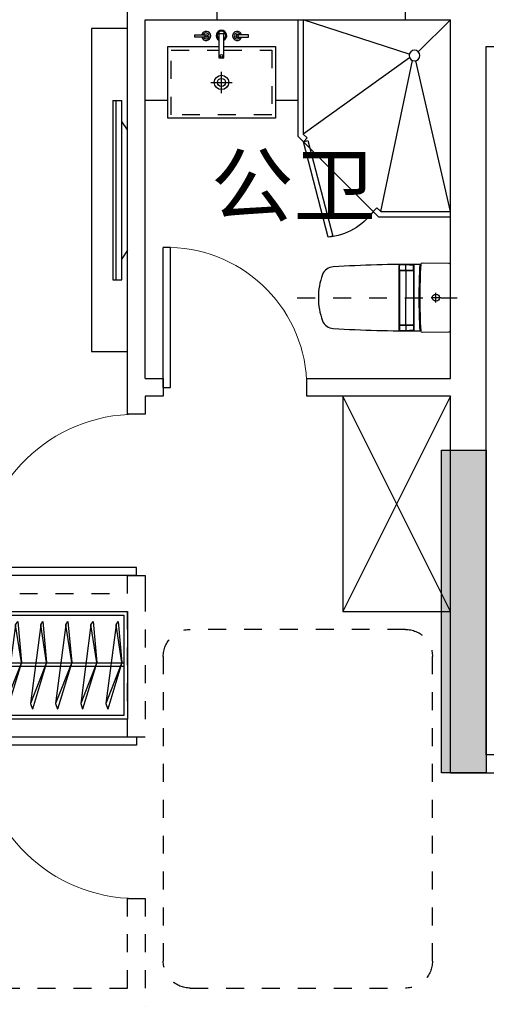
# Model space of a CAD drawing. Header units: millimetres. Extents: x 296296 to 297283, y 219875 to 220035.
# Tile 201 of 256: x 297097.44 to 297100.04, y 220011.14 to 220016.63. Entities that reach past the tile are written whole.
import ezdxf

# ---------------------------------------------------------------- set-up
doc = ezdxf.new("R2010")
doc.units = ezdxf.units.MM
for name, pattern in [('185洋房-中间套-1F南入（报建版）-旧规$0$DASH', [0.35, 0.25, -0.1]), ('185洋房-中间套-1F南入（报建版）-旧规$0$洋房户型$0$_DASH', [0.6, 0.4, -0.2]), ('185洋房-中间套-1F南入（报建版）-旧规$0$洋房户型$0$DASH', [0.35, 0.25, -0.1])]:
    doc.linetypes.add(name, pattern=pattern)
doc.styles.get("Standard").update_dxf_attribs({"font": 'arial.ttf'})

# ---------------------------------------------------------------- blocks, each defined once
blk = doc.blocks.new('qAEWTW4ygrewyhreyteutu')
blk.add_hatch(color=253).paths.add_polyline_path([(989374.9, 189058.4), (989374.9, 187258.4), (989124.9, 187258.4), (989124.9, 189058.4)], flags=0)
at = {"color": 253}
blk.add_lwpolyline([(989374.9, 189058.4), (989374.9, 187258.4), (989124.9, 187258.4), (989124.9, 189058.4), (989374.9, 189058.4)], close=True, dxfattribs=at)
blk = doc.blocks.new('dzuerujfysiktuykluyikyuj')
h = blk.add_hatch()
h.set_pattern_fill('钢筋混凝土', color=253, scale=100)
h.set_pattern_definition([(45, (0, 0), (-176.776695, 176.776695), []), (50, (0, 0), (717.26018, -62.75213), [75, -825]), (355, (0, 0), (-138.75133, 752.19213), [60, -660]), (100.4514, (59.8, -5.2), (578.5094, 689.43954), [63.7402, -701.1421]), (46.1842, (0, 200), (1067.24105, -165.519), [112.5, -1237.5]), (96.6356, (88.9, 186.2), (934.6627, 974.1179), [95.6103, -1051.713]), (351.1842, (0, 200), (934.6619, 974.1186), [90, -990]), (21, (100, 150), (596.90705, -402.6189), [75, -825]), (326, (100, 150), (243.31533, 725.15005), [60, -660]), (71.4514, (149.74, 116.45), (840.22263, 322.5305), [63.7402, -701.1421]), (37.5, (0, 0), (12.159855, 332.893854), [0, -652, 0, -670, 0, -662.5]), (7.5, (0, 0), (263.06954, 394.41171), [0, -382, 0, -637, 0, -252.5]), (327.5, (-223, 0), (533.822436, -22.55487), [0, -250, 0, -780, 0, -1035]), (317.5, (-323, 0), (583.18617, 100.10498), [0, -325, 0, -518, 0, -735])])
h.paths.add_polyline_path([(1106524.9, 389058.4), (1106524.9, 387258.4), (1106274.9, 387258.4), (1106274.9, 389058.4)])
h.paths.add_polyline_path([(1120674.9, 389058.4), (1120674.9, 387258.4), (1120424.9, 387258.4), (1120424.9, 389058.4)])
h.paths.add_polyline_path([(1088474.9, 389058.4), (1088474.9, 387258.4), (1088224.9, 387258.4), (1088224.9, 389058.4)])
h.paths.add_polyline_path([(1138724.9, 389058.4), (1138724.9, 387258.4), (1138474.9, 387258.4), (1138474.9, 389058.4)])
h.paths.add_polyline_path([(1113574.9, 387858.4), (1113574.9, 384858.4), (1113374.9, 384858.4), (1113374.9, 387858.4)])
h.paths.add_polyline_path([(1143674.9, 392958.4), (1143674.9, 391158.4), (1143474.9, 391158.4), (1143474.9, 392758.4), (1143174.9, 392758.4), (1143174.9, 392958.4)])
h.paths.add_polyline_path([(1083474.9, 392758.4), (1083474.9, 391158.4), (1083274.9, 391158.4), (1083274.9, 392958.4), (1083774.9, 392958.4), (1083774.9, 392758.4)])
h.paths.add_polyline_path([(1127074.9, 392758.4), (1127074.9, 391258.4), (1126874.9, 391258.4), (1126874.9, 392958.4), (1127424.9, 392958.4), (1127424.9, 392758.4)])
h.paths.add_polyline_path([(1100074.9, 392958.4), (1100074.9, 391258.4), (1099874.9, 391258.4), (1099874.9, 392758.4), (1099524.9, 392758.4), (1099524.9, 392958.4)])
h.paths.add_polyline_path([(1132274.9, 392958.4), (1132274.9, 391258.4), (1132074.9, 391258.4), (1132074.9, 392758.4), (1131724.9, 392758.4), (1131724.9, 392958.4)])
h.paths.add_polyline_path([(1094874.9, 392758.4), (1094874.9, 391258.4), (1094674.9, 391258.4), (1094674.9, 392958.4), (1095224.9, 392958.4), (1095224.9, 392758.4)])
h.paths.add_polyline_path([(1113974.9, 380258.4), (1113974.9, 380058.4), (1113374.9, 380058.4), (1113374.9, 381858.4), (1113574.9, 381858.4), (1113574.9, 380258.4)])
h.paths.add_polyline_path([(1145774.9, 392358.4), (1145774.9, 390658.4), (1145574.9, 390658.4), (1145574.9, 392158.4), (1145124.9, 392158.4), (1145124.9, 392358.4)])
h.paths.add_polyline_path([(1081374.9, 392158.4), (1081374.9, 390658.4), (1081174.9, 390658.4), (1081174.9, 392358.4), (1081824.9, 392358.4), (1081824.9, 392158.4)])
h.paths.add_polyline_path([(1141974.9, 380058.4), (1141974.9, 379458.4), (1141174.9, 379458.4), (1141174.9, 379658.4), (1141774.9, 379658.4), (1141774.9, 380258.4), (1142724.9, 380258.4), (1142724.9, 380058.4)])
h.paths.add_polyline_path([(1109774.9, 380058.4), (1109774.9, 379458.4), (1108974.9, 379458.4), (1108974.9, 379658.4), (1109574.9, 379658.4), (1109574.9, 380258.4), (1110524.9, 380258.4), (1110524.9, 380058.4)])
h.paths.add_polyline_path([(1117974.9, 379658.4), (1117974.9, 379458.4), (1117174.9, 379458.4), (1117174.9, 380058.4), (1116424.9, 380058.4), (1116424.9, 380258.4), (1117374.9, 380258.4), (1117374.9, 379658.4)])
h.paths.add_polyline_path([(1085774.9, 379658.4), (1085774.9, 379458.4), (1084974.9, 379458.4), (1084974.9, 380058.4), (1084224.9, 380058.4), (1084224.9, 380258.4), (1085174.9, 380258.4), (1085174.9, 379658.4)])
h.paths.add_polyline_path([(1115674.9, 392758.4), (1115674.9, 391158.4), (1115474.9, 391158.4), (1115474.9, 392158.4), (1115174.9, 392158.4), (1115174.9, 392358.4), (1115474.9, 392358.4), (1115474.9, 392958.4), (1115974.9, 392958.4), (1115974.9, 392758.4)])
h.paths.add_polyline_path([(1111474.9, 392158.4), (1111474.9, 391158.4), (1111274.9, 391158.4), (1111274.9, 392758.4), (1110974.9, 392758.4), (1110974.9, 392958.4), (1111474.9, 392958.4), (1111474.9, 392358.4), (1111774.9, 392358.4), (1111774.9, 392158.4)])
h.paths.add_polyline_path([(1130799.9, 387258.4), (1130799.9, 386658.4), (1128349.9, 386658.4), (1128349.9, 387258.4), (1128549.9, 387258.4), (1128549.9, 386858.4), (1130599.9, 386858.4), (1130599.9, 387258.4)])
h.paths.add_polyline_path([(1098599.9, 387258.4), (1098599.9, 386658.4), (1096149.9, 386658.4), (1096149.9, 387258.4), (1096349.9, 387258.4), (1096349.9, 386858.4), (1098399.9, 386858.4), (1098399.9, 387258.4)])
h.paths.add_polyline_path([(1128549.9, 389158.4), (1128549.9, 388743.4), (1128349.9, 388743.4), (1128349.9, 389358.4), (1130799.9, 389358.4), (1130799.9, 388743.4), (1130599.9, 388743.4), (1130599.9, 389158.4)])
h.paths.add_polyline_path([(1098599.9, 389358.4), (1098599.9, 388743.4), (1098399.9, 388743.4), (1098399.9, 389158.4), (1096349.9, 389158.4), (1096349.9, 388743.4), (1096149.9, 388743.4), (1096149.9, 389358.4)])
h.paths.add_polyline_path([(1125274.8, 392958.4), (1125274.8, 390058.4), (1125074.8, 390058.4), (1125074.8, 392758.4), (1124674.9, 392758.4), (1124674.9, 392958.4)])
h.paths.add_polyline_path([(1101874.9, 392758.4), (1101874.9, 390058.4), (1101674.9, 390058.4), (1101674.9, 392958.4), (1102274.9, 392958.4), (1102274.9, 392758.4)])
h.paths.add_polyline_path([(1093074.9, 392958.4), (1093074.9, 390058.4), (1092874.9, 390058.4), (1092874.9, 392758.4), (1092474.9, 392758.4), (1092474.9, 392958.4)])
h.paths.add_polyline_path([(1134074.9, 392758.4), (1134074.9, 390058.4), (1133874.9, 390058.4), (1133874.9, 392958.4), (1134474.9, 392958.4), (1134474.9, 392758.4)])
h.paths.add_polyline_path([(1145774.9, 383408.4), (1145774.9, 380058.4), (1145174.9, 380058.4), (1145174.9, 380258.4), (1145574.9, 380258.4), (1145574.9, 383408.4)])
h.paths.add_polyline_path([(1081774.9, 380258.4), (1081774.9, 380058.4), (1081174.9, 380058.4), (1081174.9, 383408.4), (1081374.9, 383408.4), (1081374.9, 380258.4)])
h.paths.add_polyline_path([(1100774.9, 386658.4), (1100774.9, 388108.4), (1100574.9, 388108.4), (1100574.9, 386658.4)])
h.paths.add_polyline_path([(1100774.9, 388708.4), (1100774.9, 389358.4), (1099874.9, 389358.4), (1099874.9, 389158.4), (1100574.9, 389158.4), (1100574.9, 388708.4)])
h.paths.add_polyline_path([(1126374.9, 386658.4), (1126374.9, 388108.4), (1126174.9, 388108.4), (1126174.9, 386658.4)])
h.paths.add_polyline_path([(1126374.9, 388708.4), (1126374.9, 389158.4), (1127074.9, 389158.4), (1127074.9, 389358.4), (1126174.9, 389358.4), (1126174.9, 388708.4)])
h.paths.add_polyline_path([(1094174.9, 389158.4), (1094174.9, 386658.4), (1093974.9, 386658.4), (1093974.9, 389358.4), (1094874.9, 389358.4), (1094874.9, 389158.4)])
h.paths.add_polyline_path([(1132974.9, 389358.4), (1132974.9, 386658.4), (1132774.9, 386658.4), (1132774.9, 389158.4), (1132074.9, 389158.4), (1132074.9, 389358.4)])
h.paths.add_polyline_path([(1088474.9, 392958.4), (1088474.9, 392158.4), (1088074.9, 392158.4), (1088074.9, 392958.4)])
h.paths.add_polyline_path([(1106674.9, 392958.4), (1106674.9, 392158.4), (1106274.9, 392158.4), (1106274.9, 392958.4)])
h.paths.add_polyline_path([(1094174.9, 379658.4), (1094174.9, 379258.4), (1093474.9, 379258.4), (1093474.9, 379658.4)])
h.paths.add_polyline_path([(1101274.9, 379658.4), (1101274.9, 379258.4), (1100574.9, 379258.4), (1100574.9, 379658.4)])
h.paths.add_polyline_path([(1126374.9, 379658.4), (1126374.9, 379258.4), (1125674.9, 379258.4), (1125674.9, 379658.4)])
h.paths.add_polyline_path([(1133474.9, 379658.4), (1133474.9, 379258.4), (1132774.9, 379258.4), (1132774.9, 379658.4)])
h.paths.add_polyline_path([(1138874.9, 392958.4), (1138874.9, 392158.4), (1138474.9, 392158.4), (1138474.9, 392958.4)])
h.paths.add_polyline_path([(1120674.9, 392958.4), (1120674.9, 392158.4), (1120274.9, 392158.4), (1120274.9, 392958.4)])
at = {"color": 253}
blk.add_lwpolyline([(1120674.9, 389058.4), (1120674.9, 387258.4), (1120424.9, 387258.4), (1120424.9, 389058.4), (1120674.9, 389058.4)], close=True, dxfattribs=at)
blk = doc.blocks.new('eqrujhe5tjyrk6ryakyrkjyrautu')
at = {"color": 253}
blk.add_text('公卫', height=337.59, dxfattribs=at).set_placement((845039.5, 432366.1))
blk = doc.blocks.new('*U1296')
at = {"color": 253}
for p, q in [((600, 150), (-600, 150)), ((-600, 150), (-600, -450)), ((-600, 150), (600, -450)), ((600, 150), (-600, -450)), ((600, -450), (600, 150)), ((-600, -450), (600, -450))]:
    blk.add_line(p, q, dxfattribs=at)
blk = doc.blocks.new('185洋房-中间套-1F南入（报建版）-旧规$0$洋房户型$0$11A$C17570B11')
at = {"color": 253}
for p, q in [((0, 0), (-211, -32.5)), ((0, 0), (228.5, -89.9)), ((-211, -32.5), (-229.8, -20.5)), ((-211, -32.5), (228.5, -89.9)), ((228.5, -89.9), (259.1, -78.9))]:
    blk.add_line(p, q, dxfattribs=at)
blk.add_lwpolyline([(-229.8, -20.5), (0, 0), (259.1, -78.9)], dxfattribs=at)
blk = doc.blocks.new('*U1298')
at = {"color": 253}
for points in [[(1400, 0), (4500, 0), (4500, -600), (1400, -600)], [(1420, -20), (4480, -20), (4480, -580), (1420, -580)]]:
    blk.add_lwpolyline(points, close=True, dxfattribs=at)
for points in [[(1420, -285.3), (4480, -285.3)], [(1420, -305.3), (4480, -305.3)]]:
    blk.add_lwpolyline(points, dxfattribs=at)
at = {"color": 253, "rotation": 270}
for p in [(1529.6, -285.1), (1669.6, -285.1), (1809.6, -285.1), (1949.6, -285.1), (2089.6, -285.1), (2229.6, -285.1), (2369.6, -285.1), (2509.6, -285.1), (2649.6, -285.1), (2789.6, -285.1), (2929.6, -285.1), (3069.6, -285.1), (3209.6, -285.1), (3349.6, -285.1), (3489.6, -285.1), (3629.6, -285.1), (3769.6, -285.1), (3909.6, -285.1), (4049.6, -285.1), (4189.6, -285.1), (4329.6, -285.1), (4469.6, -285.1)]:
    blk.add_blockref('185洋房-中间套-1F南入（报建版）-旧规$0$洋房户型$0$11A$C17570B11', p, dxfattribs=at)
blk = doc.blocks.new('*U1303')
at = {"color": 253}
for p, q in [((850, 0), (0, 0)), ((0, -1100), (0, 0)), ((0, 0), (178.8, -178.8)), ((229, -192.5), (820, 0)), ((820, 0), (820, -637.6)), ((850, 0), (850, -650)), ((227.5, -212), (820, -637.6)), ((0, -1070), (192.5, -229)), ((387.6, -1070), (212, -227.5)), ((850, -650), (400, -1100)), ((820, -637.6), (798.2, -659.3)), ((798.2, -659.3), (819.5, -680.5)), ((387.6, -1070), (0, -1070)), ((409.3, -1048.2), (387.6, -1070)), ((409.3, -1048.2), (430.5, -1069.5)), ((400, -1100), (0, -1100))]:
    blk.add_line(p, q, dxfattribs=at)
blk.add_lwpolyline([(680.4, -1212.7), (819.5, -680.5), (794.9, -674.1), (655.9, -1206.3)], close=True, dxfattribs=at)
blk.add_circle((200, -200), 30, dxfattribs=at)
blk.add_arc((711, -869.7), 344.4, 215.4598, 264.8972, dxfattribs=at)
blk = doc.blocks.new('*U1305')
at = {"color": 253}
for p, q in [((424.5, -409.9), (424.5, -289.9)), ((364.5, -349.9), (484.5, -349.9))]:
    blk.add_line(p, q, dxfattribs=at)
for points in [[(124.5, -450), (0, -450), (0, 0), (850, 0), (850, -450), (724.5, -450)], [(438, -149.9), (724.5, -149.9), (724.5, -549.9), (124.5, -549.9), (124.5, -149.9), (410.1, -149.9)]]:
    blk.add_lwpolyline(points, dxfattribs=at)
for points in [[(276.2, -84.4), (345.1, -84.4), (345.1, -96.7), (276.2, -96.7)], [(438, -213.3), (438, -78.4), (410.1, -78.4), (410.1, -213.3)], [(574.4, -84.4), (505.4, -84.4), (505.4, -96.7), (574.4, -96.7)]]:
    blk.add_lwpolyline(points, close=True, dxfattribs=at)
at = {"color": 253, "linetype": '185洋房-中间套-1F南入（报建版）-旧规$0$洋房户型$0$DASH', "ltscale": 0.2}
blk.add_lwpolyline([(438, -169.9), (704.5, -169.9), (704.5, -529.9), (144.5, -529.9), (144.5, -169.9), (410.1, -169.9)], dxfattribs=at)
at = {"color": 253}
for centre, radius in [((339, -90.5), 6.17), ((511.6, -90.5), 6.17), ((424.6, -201.3), 7.98), ((424.5, -349.9), 40), ((424.5, -349.9), 22.5)]:
    blk.add_circle(centre, radius, dxfattribs=at)
for centre, radius, start, end in [((339, -90.5), 25.4, 194.0486, 165.9514), ((339, -90.5), 16.6, 201.7986, 158.2014), ((424.3, -88.5), 29.3, 297.9804, 241.0365), ((424.3, -88.5), 23.8, 305.279, 233.4071), ((511.6, -90.5), 25.4, 14.0486, 345.9514), ((511.6, -90.5), 16.6, 21.7986, 338.2014)]:
    blk.add_arc(centre, radius, start, end, dxfattribs=at)
blk = doc.blocks.new('185洋房-中间套-1F南入（报建版）-旧规$0$洋房户型$0$13c')
at = {"color": 253, "linetype": '185洋房-中间套-1F南入（报建版）-旧规$0$洋房户型$0$DASH'}
for p, q in [((89521.2, 114521), (89521.2, 115411.4)), ((89548.8, 115294.1), (89493.5, 115294.1)), ((89548.8, 115294.1), (89493.5, 115294.1))]:
    blk.add_line(p, q, dxfattribs=at)
at = {"color": 253}
for p, q in [((89521.2, 115321.8), (89521.2, 115266.5)), ((89706, 115173.6), (89335.9, 115173.6)), ((89364.8, 115169), (89342.8, 115169)), ((89367.8, 115094.3), (89367.8, 115166)), ((89369.9, 115094.3), (89369.9, 115166)), ((89372.9, 115169), (89669.5, 115169)), ((89672.5, 115094.3), (89672.5, 115166)), ((89674.6, 115094.3), (89674.6, 115166)), ((89677.6, 115169), (89699.6, 115169)), ((89366.1, 115126.9), (89339.8, 115126.9)), ((89364.8, 115091.3), (89340.9, 115091.3)), ((89701.5, 115088.8), (89340.9, 115088.8)), ((89372.1, 115126.9), (89521.4, 115126.9)), ((89372.9, 115091.3), (89669.5, 115091.3)), ((89670.3, 115126.9), (89521, 115126.9)), ((89676.3, 115126.9), (89702.6, 115126.9)), ((89677.6, 115091.3), (89701.5, 115091.3)), ((89521.2, 114639.6), (89521.2, 114639.6))]:
    blk.add_line(p, q, dxfattribs=at)
at = {"color": 253, "elevation": 0}
blk.add_lwpolyline([(89338.1, 115374.6, 0.40958), (89331.1, 115367.7), (89328.7, 115216.4, 0.340858), (89333.9, 115209.5, -0.338866), (89336.1, 115206.6, 0.016661), (89349, 114721.8, 0.297651), (89392.4, 114662.3, 0.100336), (89521.2, 114639.6, 0.100336), (89650, 114662.3, 0.297651), (89693.3, 114721.8, 0.016103), (89705.8, 115206.4, -0.353394), (89708.2, 115209.4, 0.356819), (89713.7, 115216.4), (89711.3, 115367.7, 0.409594), (89704.3, 115374.6)], format="xyb", close=True, dxfattribs=at)
at = {"color": 253}
blk.add_circle((89521.2, 115294.1), 20, dxfattribs=at)
for centre, radius, start, end in [((89518.9, 118504.5), 3305.4, 266.8293, 270.0402), ((89518.9, 118509.5), 3305.4, 266.8298, 270.0402), ((89523.6, 118512.5), 3308.4, 269.9584, 273.157), ((89523.6, 118507.6), 3308.4, 269.9584, 273.1576), ((94520.5, 114992.6), 5183.6, 178.082, 178.9026), ((89342.8, 115166), 3, 90, 178.082), ((89364.8, 115166), 3, 0, 90), ((89372.9, 115166), 3, 90, 180), ((89669.5, 115166), 3, 359.9972, 89.9972), ((89677.6, 115166), 3, 89.9972, 179.9972), ((89699.6, 115166), 3, 1.9152, 89.9972), ((84521.9, 114992.9), 5183.6, 1.0947, 1.9152), ((89340.9, 115094.3), 3, 178.8757, 270), ((89340.9, 115091.8), 3, 178.9026, 269.9983), ((89364.8, 115094.3), 3, 270, 0), ((89372.9, 115094.3), 3, 180, 270), ((89669.5, 115094.3), 3, 269.9972, 359.9972), ((89677.6, 115094.3), 3, 179.9972, 269.9972), ((89701.5, 115094.3), 3, 269.9972, 1.1215), ((89701.5, 115091.8), 3, 269.9989, 1.0947)]:
    blk.add_arc(centre, radius, start, end, dxfattribs=at)
blk = doc.blocks.new('*U1310')
at = {"color": 253}
for p, q in [((81.7, 1227.3), (31.1, 1227.3)), ((31.1, 1110), (31.1, 1227.3)), ((64.7, 1227.3), (64.7, 227.3)), ((81.7, 1227.3), (81.7, 227.3)), ((0, 1063.1), (31.1, 1110)), ((31.1, 344.6), (31.1, 1110)), ((0, 391.5), (0, 1063.1)), ((0, 391.5), (31.1, 344.6)), ((31.1, 227.3), (31.1, 344.6)), ((81.7, 227.3), (31.1, 227.3))]:
    blk.add_line(p, q, dxfattribs=at)
blk.add_lwpolyline([(200, -172.7), (0, -172.7), (0, 1627.3), (200, 1627.3)], close=True, dxfattribs=at)
blk = doc.blocks.new('185洋房-中间套-1F南入（报建版）-旧规$0$洋房户型$0$$DorLib2D$00000001')
at = {"color": 253}
for p, q in [((0.45, 0.975), (0.5, 0.975)), ((0.45, 0), (0.45, 0.975)), ((0.5, 0), (0.5, 0.975)), ((0.5, 0), (0.45, 0))]:
    blk.add_line(p, q, dxfattribs=at)
at = {"color": 253, "lineweight": 13}
blk.add_arc((0.475, 0), 0.975, 91.46928, 180, dxfattribs=at)
blk = doc.blocks.new('185洋房-中间套-1F南入（报建版）-旧规')
at = {"color": 253, "linetype": 'Continuous'}
for p, q in [((25450, 11900), (25450, 12500)), ((26500, 11900), (26500, 12500)), ((27000, 9800), (27000, 12000)), ((25450, 11900), (25200, 11900)), ((25200, 11850), (25200, 11900)), ((26900, 11900), (26500, 11900)), ((26900, 9900), (26900, 11900)), ((25200, 9900), (25200, 11850)), ((26000, 9900), (25200, 9900)), ((26000, 9800), (26000, 9900)), ((26900, 9900), (26800, 9900)), ((26800, 9900), (26800, 9800)), ((25200, 9800), (26000, 9800)), ((25200, 7700), (25200, 9800)), ((26800, 9800), (26900, 9800)), ((25200, 7700), (22200, 7700))]:
    blk.add_line(p, q, dxfattribs=at)
at = {"color": 253, "linetype": '185洋房-中间套-1F南入（报建版）-旧规$0$DASH'}
for p, q in [((26900, 9800), (26900, 9700)), ((27000, 9700), (27000, 9800)), ((26900, 9700), (27000, 9700)), ((27000, 8800), (26900, 8800)), ((26900, 8800), (26900, 8700)), ((27000, 8700), (27000, 8800)), ((26900, 8700), (26900, 7900)), ((30000, 8700), (27000, 8700)), ((30100, 8600), (27000, 8600)), ((27000, 7900), (27000, 8600)), ((26900, 7900), (27000, 7900)), ((27000, 7000), (26900, 7000)), ((26900, 7000), (26900, 6400)), ((27000, 6500), (27000, 7000)), ((28500, 6500), (27000, 6500))]:
    blk.add_line(p, q, dxfattribs=at)
at = {"color": 253}
blk.add_lwpolyline([(22300, 8400), (22300, 7800), (25000, 7800), (25000, 11750), (24400, 11750), (24400, 8400)], close=True, dxfattribs=at)
at = {"color": 253, "linetype": '185洋房-中间套-1F南入（报建版）-旧规$0$洋房户型$0$_DASH', "ltscale": 0.5}
blk.add_lwpolyline([(25300, 6650), (25300, 8350, -0.414214), (25450, 8500), (26650, 8500, -0.414214), (26800, 8350), (26800, 6650, -0.414214), (26650, 6500), (25450, 6500, -0.414214)], format="xyb", close=True, dxfattribs=at)
at = {"color": 253, "extrusion": (0, 0, -1), "xscale": -1, "zscale": -1, "rotation": 359.9999983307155}
blk.add_blockref('*U1303', (-25200, 11900), dxfattribs=at)
at = {"color": 253, "extrusion": (0, 0, -1), "zscale": -1}
blk.add_blockref('*U1305', (-26900, 11900), dxfattribs=at)
at = {"color": 253}
blk.add_blockref('*U1310', (27000, 10222.7), dxfattribs=at)
at = {"color": 253, "zscale": 100}
for p, xscale, yscale, rotation in [((26400, 9850), -800, -800, 179.9999999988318), ((26950, 9250), -900, -900, 90), ((26950, 7450), -900, 900, 270)]:
    blk.add_blockref('185洋房-中间套-1F南入（报建版）-旧规$0$洋房户型$0$$DorLib2D$00000001', p, dxfattribs=dict(at, xscale=xscale, yscale=yscale, rotation=rotation))
at = {"color": 253, "xscale": -1}
for name, p, rotation in [('185洋房-中间套-1F南入（报建版）-旧规$0$洋房户型$0$13c', (140574.6, 99871.2), 90.00000166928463), ('*U1296', (25350, 9200), 90)]:
    blk.add_blockref(name, p, dxfattribs=dict(at, rotation=rotation))
blk.add_blockref('*U1298', (31500, 8600), dxfattribs=at)

msp = doc.modelspace()

# ---------------------------------------------------------------- block references
at = {"xscale": 0.001, "yscale": 0.001, "zscale": 0.001}
for name, p in [('qAEWTW4ygrewyhreyteutu', (296110.6684, 219825.1752)), ('dzuerujfysiktuykluyikyuj', (295979.3684, 219625.1752)), ('eqrujhe5tjyrk6ryakyrkjyrautu', (296253.4684, 219583.1752))]:
    msp.add_blockref(name, p, dxfattribs=at)

# ---------------------------------------------------------------- next in the draw order: block references
at = {"xscale": -0.001, "yscale": 0.001, "zscale": 0.001}
msp.add_blockref('185洋房-中间套-1F南入（报建版）-旧规', (297125.0433, 220004.7336), dxfattribs=at)

doc.saveas('drawing.dxf')
